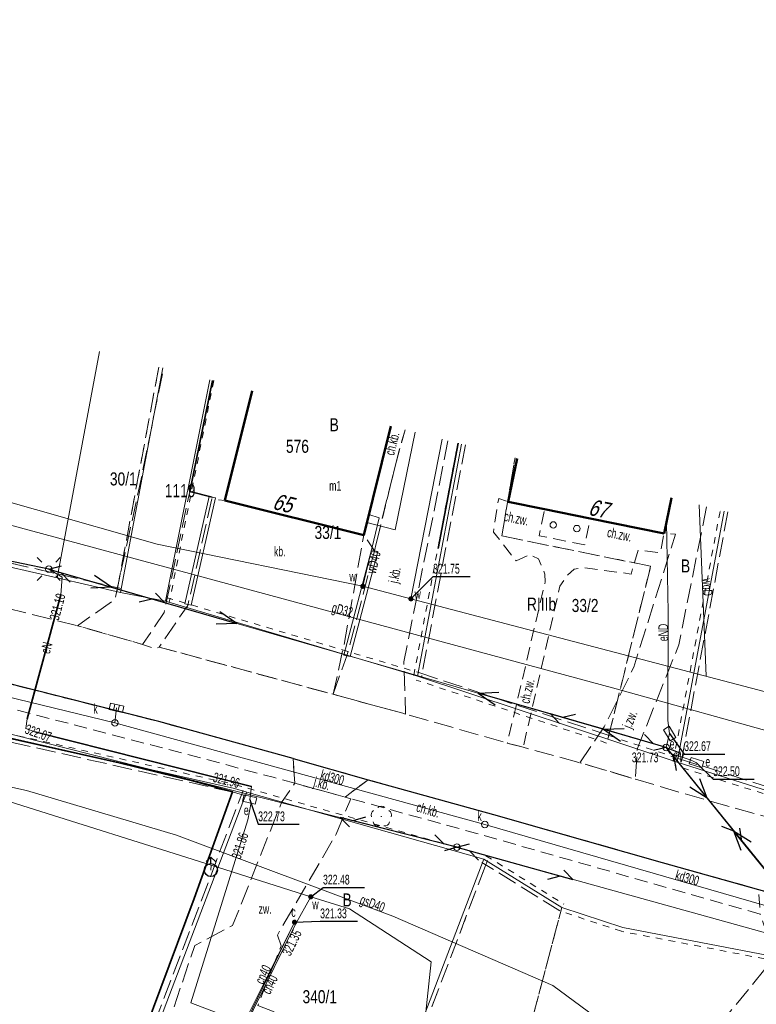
# Model space of a CAD drawing. Header units: metres. Extents: x 7428509 to 7430603, y 5527625 to 5529161.
# Tile 6 of 26: x 7428811 to 7428868, y 5529053 to 5529128. Entities that reach past the tile are written whole.
import ezdxf
from ezdxf.enums import TextEntityAlignment as Align

# ---------------------------------------------------------------- set-up
doc = ezdxf.new("R2010")
doc.units = ezdxf.units.M
for name, pattern in [('0.5_0.5', [1, 0.5, -0.5]), ('1.0_0.5', [1.5, 1, -0.5]), ('1.5_0.5', [2, 1.5, -0.5]), ('219-500', [0]), ('egkk-500', [2, 1.5, -0.5]), ('egug-500', [1, 0.5, -0.5]), ('suep_nn_500', [0]), ('sutp_500', [0])]:
    doc.linetypes.add(name, pattern=pattern)
doc.layers.get('0').update_dxf_attribs({"color": 2, "lineweight": 5})
doc.styles.get("Standard").update_dxf_attribs({"font": 'Working1250', "width": 0.75})
doc.linetypes.add('902-500', pattern='A,3.75,0,[1,ksztalty.shx,S=0.5,R=0,X=0,Y=0],3.75', length=7.5)
doc.linetypes.add('otdn_500', pattern='A,5,0,[21,ksztalty.shx,S=0.5,R=0,X=-1,Y=0]', length=5)

# ---------------------------------------------------------------- blocks, each defined once
blk = doc.blocks.new('PW01')
at = {"linetype": 'Continuous', "lineweight": 13}
h = blk.add_hatch(color=0, dxfattribs=at)
edge = h.paths.add_edge_path()
edge.add_arc((0, 0), 0.045, 0, 360)
blk = doc.blocks.new('SM01')
at = {"color": 0, "linetype": 'Continuous', "lineweight": 13}
for p, q in [((-0.53, 0.531), (-0.883, 0.884)), ((0.531, 0.531), (0.884, 0.884)), ((-0.53, -0.53), (-0.883, -0.883)), ((0.531, -0.53), (0.884, -0.883))]:
    blk.add_line(p, q, dxfattribs=at)
blk.add_circle((0, 0), 0.25, dxfattribs=at)
blk = doc.blocks.new('US15')
at = {"color": 0, "linetype": 'Continuous', "lineweight": 13}
blk.add_circle((0, 0), 0.25, dxfattribs=at)
blk = doc.blocks.new('US05')
at = {"color": 0, "linetype": 'Continuous', "lineweight": 13}
for p, q in [((-0.525, -0.25), (-0.525, 0.25)), ((-0.525, 0.25), (-0.175, 0.25)), ((-0.175, -0.25), (-0.175, 0.25)), ((-0.175, 0.25), (0.175, 0.25)), ((0.175, -0.25), (0.175, 0.25)), ((0.175, 0.25), (0.525, 0.25)), ((0.525, -0.25), (0.525, 0.25)), ((-0.525, -0.25), (-0.175, -0.25)), ((-0.175, -0.25), (0.175, -0.25)), ((0.175, -0.25), (0.525, -0.25))]:
    blk.add_line(p, q, dxfattribs=at)
blk = doc.blocks.new('SUWH')
at = {"color": 0, "linetype": 'Continuous'}
for p in [(-0.354, 0.646), (0, 0.5), (0.354, 0.646)]:
    blk.add_line(p, (0, 1), dxfattribs=at)
blk.add_circle((0, 0), 0.5, dxfattribs=at)
blk = doc.blocks.new('US18')
at = {"color": 0, "linetype": 'Continuous', "lineweight": 13}
for p, q in [((-0.5, -0.25), (-0.5, 0.25)), ((-0.5, 0.25), (0.5, 0.25)), ((0.5, -0.25), (0.5, 0.25)), ((-0.5, -0.25), (0.5, -0.25))]:
    blk.add_line(p, q, dxfattribs=at)
blk = doc.blocks.new('US25')
at = {"linetype": 'Continuous', "lineweight": 0}
h = blk.add_hatch(color=0, dxfattribs=at)
edge = h.paths.add_edge_path()
edge.add_arc((0, 0), 0.2, 0, 360)
blk = doc.blocks.new('OP021')
at = {"linetype": 'Continuous', "lineweight": 13}
h = blk.add_hatch(color=0, dxfattribs=at)
edge = h.paths.add_edge_path()
edge.add_arc((0, 0), 0.05, 0, 360)
at = {"color": 0, "linetype": 'Continuous', "lineweight": 13}
for centre, start, end in [((0, 0.4), 49.272, 130.728), ((-0.38, 0.124), 121.308, 202.548), ((0.38, 0.124), 337.452, 58.692), ((-0.235, -0.324), 193.221, 274.871), ((0.235, -0.324), 265.129, 346.779)]:
    blk.add_arc(centre, 0.4, start, end, dxfattribs=at)
blk = doc.blocks.new('US22')
at = {"color": 0, "linetype": 'Continuous', "lineweight": 13}
blk.add_circle((0, 0), 0.25, dxfattribs=at)
blk = doc.blocks.new('IB04')
at = {"color": 0, "linetype": 'Continuous', "lineweight": 13}
blk.add_circle((0, 0), 0.25, dxfattribs=at)
blk = doc.blocks.new('SUEP1')
at = {"color": 0, "linetype": 'Continuous'}
for p, q in [((0, 0), (5, 0)), ((5, 0), (3.5, 0.5)), ((5, 0), (3.5, -0.5)), ((5, 0), (15, 0)), ((15, 0), (13.5, 0.5)), ((15, 0), (13.5, -0.5))]:
    blk.add_line(p, q, dxfattribs=at)
blk = doc.blocks.new('SUTP')
at = {"color": 0, "linetype": 'Continuous'}
for p, q in [((0, 0), (0.866, 0.5)), ((0, 0), (9.232, 0)), ((1.866, -0.5), (1, 0)), ((7.366, -0.5), (8.232, 0)), ((9.232, 0), (8.366, 0.5))]:
    blk.add_line(p, q, dxfattribs=at)

msp = doc.modelspace()

# ---------------------------------------------------------------- linework, layer by layer
at = {"layer": '217-Granica konturu po granicy działki', "color": 3, "linetype": '1.5_0.5', "lineweight": 18}
for p, q in [((7428818.5051, 5529084.1852), (7428821.7311, 5529101.4052)), ((7428821.7311, 5529101.4052), (7428821.7311, 5529101.4052)), ((7428821.7311, 5529101.4052), (7428821.7311, 5529101.4052)), ((7428845.2406, 5529095.4382), (7428841.8646, 5529077.6442)), ((7428845.2406, 5529095.4382), (7428845.2406, 5529095.4382)), ((7428845.2406, 5529095.4382), (7428845.2406, 5529095.4382)), ((7428790.7669, 5529090.8625), (7428813.9969, 5529085.5425)), ((7428865.3639, 5529090.2978), (7428861.7649, 5529071.0648)), ((7428865.3639, 5529090.2978), (7428865.3639, 5529090.2978)), ((7428865.3639, 5529090.2978), (7428865.3639, 5529090.2978)), ((7428813.9969, 5529085.5425), (7428813.9969, 5529085.5425)), ((7428813.9969, 5529085.5425), (7428813.9969, 5529085.5425)), ((7428813.9972, 5529085.5425), (7428813.9972, 5529085.5425)), ((7428813.9972, 5529085.5425), (7428813.9972, 5529085.5425)), ((7428813.9972, 5529085.5425), (7428818.8672, 5529084.4225)), ((7428818.5051, 5529084.1852), (7428818.5051, 5529084.1852)), ((7428818.5051, 5529084.1852), (7428818.5051, 5529084.1852)), ((7428818.8672, 5529084.4225), (7428818.8672, 5529084.4225)), ((7428818.8672, 5529084.4225), (7428818.8672, 5529084.4225)), ((7428841.6642, 5529077.9847), (7428841.6642, 5529077.9847)), ((7428841.6642, 5529077.9847), (7428841.6642, 5529077.9847)), ((7428841.6642, 5529077.9847), (7428856.2542, 5529073.1547)), ((7428827.464, 5529068.8072), (7428790.304, 5529077.1772)), ((7428841.8646, 5529077.6442), (7428841.8646, 5529077.6442)), ((7428841.8646, 5529077.6442), (7428841.8646, 5529077.6442)), ((7428856.2542, 5529073.1547), (7428856.2542, 5529073.1547)), ((7428856.2542, 5529073.1547), (7428856.2542, 5529073.1547)), ((7428861.5606, 5529071.4059), (7428861.5606, 5529071.4059)), ((7428861.5606, 5529071.4059), (7428861.5606, 5529071.4059)), ((7428861.5606, 5529071.4059), (7428881.6006, 5529065.0459)), ((7428861.7649, 5529071.0648), (7428861.7649, 5529071.0648)), ((7428861.7649, 5529071.0648), (7428861.7649, 5529071.0648)), ((7428828.3981, 5529068.5414), (7428827.4481, 5529068.8114)), ((7428827.4481, 5529068.8114), (7428827.4481, 5529068.8114)), ((7428827.4481, 5529068.8114), (7428827.4481, 5529068.8114)), ((7428827.464, 5529068.8072), (7428827.464, 5529068.8072)), ((7428827.464, 5529068.8072), (7428827.464, 5529068.8072)), ((7428827.9001, 5529068.1577), (7428828.2001, 5529068.9377)), ((7428828.2001, 5529068.9377), (7428828.2001, 5529068.9377)), ((7428828.2001, 5529068.9377), (7428828.2001, 5529068.9377)), ((7428818.5578, 5529043.6538), (7428827.8998, 5529068.1568)), ((7428827.8998, 5529068.1568), (7428827.8998, 5529068.1568)), ((7428827.8998, 5529068.1568), (7428827.8998, 5529068.1568)), ((7428827.9001, 5529068.1577), (7428827.9001, 5529068.1577)), ((7428827.9001, 5529068.1577), (7428827.9001, 5529068.1577)), ((7428828.3981, 5529068.5414), (7428828.3981, 5529068.5414)), ((7428828.3981, 5529068.5414), (7428828.3981, 5529068.5414)), ((7428852.4819, 5529059.725), (7428846.5019, 5529063.435)), ((7428846.5019, 5529063.435), (7428846.5019, 5529063.435)), ((7428846.5019, 5529063.435), (7428846.5019, 5529063.435)), ((7428846.9393, 5529063.5808), (7428846.7593, 5529063.1208)), ((7428846.9393, 5529063.5808), (7428846.9393, 5529063.5808)), ((7428846.9393, 5529063.5808), (7428846.9393, 5529063.5808)), ((7428846.7602, 5529063.1232), (7428837.3242, 5529038.3782)), ((7428846.7593, 5529063.1208), (7428846.7593, 5529063.1208)), ((7428846.7593, 5529063.1208), (7428846.7593, 5529063.1208)), ((7428846.7602, 5529063.1232), (7428846.7602, 5529063.1232)), ((7428846.7602, 5529063.1232), (7428846.7602, 5529063.1232)), ((7428852.4819, 5529059.725), (7428852.4819, 5529059.725)), ((7428852.4819, 5529059.725), (7428852.4819, 5529059.725))]:
    msp.add_line(p, q, dxfattribs=at)
at = {"layer": '217-kontur klasyfikacyjny', "color": 92, "linetype": 'egkk-500', "lineweight": 18, "flags": 128}
for points in [[(7428848.03, 5529088.46), (7428849.046, 5529094.447)], [(7428859.44, 5529086.14), (7428848.03, 5529088.46)], [(7428856.16, 5529072.87), (7428859.44, 5529086.14)], [(7428846.235, 5529035.93), (7428852.64, 5529059.98)]]:
    msp.add_lwpolyline(points, dxfattribs=at)
at = {"layer": '218-Granica użytku po granicy działki', "color": 3, "linetype": '0.5_0.5', "lineweight": 18}
for p, q in [((7428818.5051, 5529084.1852), (7428821.7311, 5529101.4052)), ((7428821.7311, 5529101.4052), (7428821.7311, 5529101.4052)), ((7428821.7311, 5529101.4052), (7428821.7311, 5529101.4052)), ((7428825.944, 5529100.3659), (7428822.534, 5529083.3909)), ((7428825.944, 5529100.3659), (7428825.944, 5529100.3659)), ((7428825.944, 5529100.3659), (7428825.944, 5529100.3659)), ((7428841.2754, 5529077.7558), (7428844.6514, 5529095.5498)), ((7428844.6514, 5529095.5498), (7428844.6514, 5529095.5498)), ((7428844.6514, 5529095.5498), (7428844.6514, 5529095.5498)), ((7428790.7669, 5529090.8625), (7428813.9969, 5529085.5425)), ((7428861.1751, 5529071.1752), (7428864.7741, 5529090.4082)), ((7428864.7741, 5529090.4082), (7428864.7741, 5529090.4082)), ((7428864.7741, 5529090.4082), (7428864.7741, 5529090.4082)), ((7428813.9969, 5529085.5425), (7428813.9969, 5529085.5425)), ((7428813.9969, 5529085.5425), (7428813.9969, 5529085.5425)), ((7428813.9972, 5529085.5425), (7428813.9972, 5529085.5425)), ((7428813.9972, 5529085.5425), (7428813.9972, 5529085.5425)), ((7428813.9972, 5529085.5425), (7428818.8672, 5529084.4225)), ((7428818.5051, 5529084.1852), (7428818.5051, 5529084.1852)), ((7428818.5051, 5529084.1852), (7428818.5051, 5529084.1852)), ((7428818.8672, 5529084.4225), (7428818.8672, 5529084.4225)), ((7428818.8672, 5529084.4225), (7428818.8672, 5529084.4225)), ((7428822.3255, 5529083.7374), (7428822.3255, 5529083.7374)), ((7428822.3255, 5529083.7374), (7428822.3255, 5529083.7374)), ((7428822.3255, 5529083.7374), (7428841.6555, 5529077.9874)), ((7428822.534, 5529083.3909), (7428822.534, 5529083.3909)), ((7428822.534, 5529083.3909), (7428822.534, 5529083.3909)), ((7428790.436, 5529077.7628), (7428827.596, 5529069.3928)), ((7428841.2754, 5529077.7558), (7428841.2754, 5529077.7558)), ((7428841.2754, 5529077.7558), (7428841.2754, 5529077.7558)), ((7428841.6555, 5529077.9874), (7428841.6555, 5529077.9874)), ((7428841.6555, 5529077.9874), (7428841.6555, 5529077.9874)), ((7428856.0658, 5529072.5853), (7428841.4758, 5529077.4153)), ((7428841.4758, 5529077.4153), (7428841.4758, 5529077.4153)), ((7428841.4758, 5529077.4153), (7428841.4758, 5529077.4153)), ((7428856.2539, 5529073.155), (7428856.2539, 5529073.155)), ((7428856.2539, 5529073.155), (7428856.2539, 5529073.155)), ((7428856.2539, 5529073.155), (7428861.5639, 5529071.405)), ((7428856.0658, 5529072.5853), (7428856.0658, 5529072.5853)), ((7428856.0658, 5529072.5853), (7428856.0658, 5529072.5853)), ((7428861.1751, 5529071.1752), (7428861.1751, 5529071.1752)), ((7428861.1751, 5529071.1752), (7428861.1751, 5529071.1752)), ((7428861.5639, 5529071.405), (7428861.5639, 5529071.405)), ((7428861.5639, 5529071.405), (7428861.5639, 5529071.405)), ((7428881.4194, 5529064.4741), (7428861.3794, 5529070.8341)), ((7428861.3794, 5529070.8341), (7428861.3794, 5529070.8341)), ((7428861.3794, 5529070.8341), (7428861.3794, 5529070.8341)), ((7428827.596, 5529069.3928), (7428827.596, 5529069.3928)), ((7428827.596, 5529069.3928), (7428827.596, 5529069.3928)), ((7428827.6119, 5529069.3886), (7428827.6119, 5529069.3886)), ((7428827.6119, 5529069.3886), (7428827.6119, 5529069.3886)), ((7428827.6119, 5529069.3886), (7428828.5619, 5529069.1186)), ((7428827.9001, 5529068.1577), (7428828.2001, 5529068.9377)), ((7428828.2001, 5529068.9377), (7428828.2001, 5529068.9377)), ((7428828.2001, 5529068.9377), (7428828.2001, 5529068.9377)), ((7428828.5616, 5529069.1186), (7428828.5616, 5529069.1186)), ((7428828.5616, 5529069.1186), (7428828.5616, 5529069.1186)), ((7428828.5616, 5529069.1186), (7428846.7416, 5529063.9786)), ((7428828.5619, 5529069.1186), (7428828.5619, 5529069.1186)), ((7428828.5619, 5529069.1186), (7428828.5619, 5529069.1186)), ((7428818.5578, 5529043.6538), (7428827.8998, 5529068.1568)), ((7428827.8998, 5529068.1568), (7428827.8998, 5529068.1568)), ((7428827.8998, 5529068.1568), (7428827.8998, 5529068.1568)), ((7428827.9001, 5529068.1577), (7428827.9001, 5529068.1577)), ((7428827.9001, 5529068.1577), (7428827.9001, 5529068.1577)), ((7428846.7416, 5529063.9786), (7428846.7416, 5529063.9786)), ((7428846.7416, 5529063.9786), (7428846.7416, 5529063.9786)), ((7428846.9393, 5529063.5808), (7428846.7593, 5529063.1208)), ((7428846.8181, 5529063.945), (7428846.8181, 5529063.945)), ((7428846.8181, 5529063.945), (7428846.8181, 5529063.945)), ((7428846.8181, 5529063.945), (7428852.7981, 5529060.235)), ((7428846.9393, 5529063.5808), (7428846.9393, 5529063.5808)), ((7428846.9393, 5529063.5808), (7428846.9393, 5529063.5808)), ((7428846.7602, 5529063.1232), (7428837.3242, 5529038.3782)), ((7428846.7593, 5529063.1208), (7428846.7593, 5529063.1208)), ((7428846.7593, 5529063.1208), (7428846.7593, 5529063.1208)), ((7428846.7602, 5529063.1232), (7428846.7602, 5529063.1232)), ((7428846.7602, 5529063.1232), (7428846.7602, 5529063.1232)), ((7428857.2058, 5529058.1553), (7428852.5458, 5529059.6953)), ((7428852.5458, 5529059.6953), (7428852.5458, 5529059.6953)), ((7428852.5458, 5529059.6953), (7428852.5458, 5529059.6953)), ((7428852.7981, 5529060.235), (7428852.7981, 5529060.235)), ((7428852.7981, 5529060.235), (7428852.7981, 5529060.235)), ((7428857.2058, 5529058.1553), (7428857.2058, 5529058.1553)), ((7428857.2058, 5529058.1553), (7428857.2058, 5529058.1553)), ((7428875.0636, 5529054.7254), (7428857.2436, 5529058.1454)), ((7428857.2436, 5529058.1454), (7428857.2436, 5529058.1454)), ((7428857.2436, 5529058.1454), (7428857.2436, 5529058.1454))]:
    msp.add_line(p, q, dxfattribs=at)
at = {"layer": '218-kontur użytku gruntowego', "color": 3, "linetype": 'egug-500', "lineweight": 18, "flags": 128}
for points in [[(7428849.046, 5529094.447), (7428848.03, 5529088.46)], [(7428848.03, 5529088.46), (7428859.44, 5529086.14)], [(7428859.44, 5529086.14), (7428856.16, 5529072.87)], [(7428852.64, 5529059.98), (7428846.235, 5529035.93)]]:
    msp.add_lwpolyline(points, dxfattribs=at)
at = {"layer": '219-działka ewidencyjna', "color": 7, "linetype": '219-500', "lineweight": 18, "flags": 128}
for points in [[(7428813.93, 5529085.25), (7428817.172, 5529102.591)], [(7428818.8, 5529084.13), (7428822.026, 5529101.35)], [(7428822.24, 5529083.45), (7428825.653, 5529100.424)], [(7428841.57, 5529077.7), (7428844.946, 5529095.494)], [(7428813.93, 5529085.25), (7428790.7, 5529090.57)], [(7428861.47, 5529071.12), (7428865.069, 5529090.353)], [(7428818.8, 5529084.13), (7428813.93, 5529085.25)], [(7428818.8, 5529084.13), (7428822.24, 5529083.45)], [(7428841.57, 5529077.7), (7428822.24, 5529083.45)], [(7428841.57, 5529077.7), (7428861.47, 5529071.12)], [(7428790.37, 5529077.47), (7428827.53, 5529069.1)], [(7428861.47, 5529071.12), (7428881.51, 5529064.76)], [(7428827.53, 5529069.1), (7428828.48, 5529068.83)], [(7428828.18, 5529068.05), (7428828.48, 5529068.83)], [(7428828.48, 5529068.83), (7428846.66, 5529063.69)], [(7428828.18, 5529068.05), (7428818.84, 5529043.547)], [(7428846.48, 5529063.23), (7428846.66, 5529063.69)], [(7428852.64, 5529059.98), (7428846.66, 5529063.69)], [(7428837.046, 5529038.485), (7428846.48, 5529063.23)], [(7428857.3, 5529058.44), (7428852.64, 5529059.98)], [(7428875.12, 5529055.02), (7428857.3, 5529058.44)]]:
    msp.add_lwpolyline(points, dxfattribs=at)
at = {"layer": '312-budynek ewidencyjny', "color": 7, "linetype": 'CONTINUOUS', "lineweight": 50, "flags": 128}
for points in [[(7428826.8, 5529091.18), (7428828.899, 5529099.594)], [(7428839.533, 5529096.877), (7428837.45, 5529088.52)], [(7428848.53, 5529091.07), (7428849.21, 5529094.405)], [(7428861.03, 5529091.385), (7428860.47, 5529088.64)], [(7428837.45, 5529088.52), (7428826.8, 5529091.18)], [(7428851.3, 5529090.51), (7428848.53, 5529091.07)], [(7428854.81, 5529089.79), (7428851.3, 5529090.51)], [(7428860.47, 5529088.64), (7428854.81, 5529089.79)]]:
    msp.add_lwpolyline(points, dxfattribs=at)
at = {"layer": 'chodnik', "color": 7, "linetype": '1.0_0.5', "lineweight": 18, "flags": 128}
for points in [[(7428832.17, 5529069.5), (7428830.59, 5529069.94), (7428821.11, 5529072.45), (7428819.13, 5529072.96), (7428809.27, 5529075.53), (7428796.88, 5529078.69), (7428790.85, 5529080.1), (7428789.76, 5529080.48), (7428777.11, 5529083.39), (7428770.73, 5529084.95), (7428765.67, 5529086.13), (7428759.61, 5529087.42), (7428750.68, 5529089.65), (7428746.52, 5529090.49), (7428743.67, 5529091.13), (7428732.59, 5529093.74), (7428718.67, 5529096.97), (7428714.48, 5529097.98), (7428708.85, 5529099.28), (7428706.37, 5529099.86), (7428705.54, 5529100.03), (7428693.8, 5529102.64), (7428691.7, 5529103.28), (7428691.41, 5529103.36), (7428693.42, 5529104.68), (7428713.95, 5529099.92), (7428720.32, 5529098.44), (7428746.8, 5529092.23), (7428759, 5529089.42), (7428771.06, 5529086.54), (7428777.6, 5529085.09), (7428791.19, 5529081.86), (7428797.22, 5529080.42), (7428821.73, 5529074.23), (7428832.02, 5529071.41)], [(7428848.53, 5529091.07), (7428851.3, 5529090.51), (7428850.89, 5529088.48), (7428854.4, 5529087.77), (7428854.81, 5529089.79), (7428860.47, 5529088.64), (7428860.18, 5529087.18), (7428858.48, 5529087.36), (7428857.94, 5529085.54), (7428854.28, 5529086.04), (7428853.59, 5529085.91), (7428853.04, 5529085.44), (7428852.48, 5529084.6), (7428849.67, 5529072.26), (7428848.45, 5529072.58), (7428851.36, 5529084.94), (7428851.34, 5529085.53), (7428850.85, 5529086.7), (7428850.19, 5529087.03), (7428849.13, 5529086.54), (7428847.39, 5529088.76), (7428847.79, 5529091.34)], [(7428837.78, 5529069.77), (7428847.4, 5529067.1), (7428851.8, 5529065.86), (7428860.33, 5529063.43), (7428867.72, 5529061.37), (7428867.85, 5529059.47), (7428846.12, 5529065.65), (7428836.45, 5529068.32), (7428836.01, 5529068.44)]]:
    msp.add_lwpolyline(points, close=True, dxfattribs=at)
for points in [[(7428838.27, 5529087.33), (7428837.45, 5529088.52), (7428839.533, 5529096.877)], [(7428840.627, 5529096.598), (7428840.22, 5529095.24), (7428839.2, 5529091.17), (7428838.27, 5529087.33)]]:
    msp.add_lwpolyline(points, dxfattribs=at)
at = {"layer": 'jezdnia', "color": 7, "linetype": '1.5_0.5', "lineweight": 18, "flags": 128}
for points in [[(7429015.63, 5529029.45), (7429001, 5529026.47), (7428985.13, 5529029.83), (7428979.26, 5529031.13), (7428975.85, 5529032.01), (7428968.13, 5529033.91), (7428954.64, 5529037.37), (7428950.03, 5529038.62), (7428944.36, 5529040.12), (7428942.32, 5529040.67), (7428936.66, 5529042.21), (7428921.9, 5529046.09), (7428921.02, 5529046.33), (7428916.2, 5529047.65), (7428914.63, 5529048.13), (7428898.27, 5529052.69), (7428875.47, 5529059.17), (7428867.72, 5529061.37), (7428860.33, 5529063.43), (7428851.8, 5529065.86), (7428847.4, 5529067.1), (7428837.78, 5529069.77), (7428832.02, 5529071.41), (7428821.73, 5529074.23), (7428797.22, 5529080.42), (7428791.19, 5529081.86), (7428777.6, 5529085.09), (7428771.06, 5529086.54), (7428759, 5529089.42), (7428746.8, 5529092.23), (7428720.32, 5529098.44), (7428713.95, 5529099.92), (7428693.42, 5529104.68), (7428675.82, 5529108.68), (7428669.97, 5529110), (7428668.39, 5529110.33), (7428661.26, 5529111.82), (7428648.49, 5529114.43), (7428641.28, 5529115.77), (7428638.83, 5529116.19), (7428631.82, 5529117.34), (7428631.02, 5529117.52), (7428622.56, 5529118.69), (7428610.18, 5529120.34), (7428602.82, 5529121.31), (7428595.06, 5529122.29), (7428593.52, 5529122.49), (7428594.44, 5529128.03), (7428600.44, 5529127.28), (7428602.74, 5529126.94), (7428604.35, 5529126.69), (7428609.72, 5529125.92), (7428623.38, 5529124.18), (7428632.81, 5529122.78), (7428642.31, 5529121.18), (7428649.09, 5529119.81), (7428662.01, 5529117.4), (7428671.4, 5529115.31), (7428673.03, 5529114.97), (7428675.99, 5529114.33), (7428681.79, 5529113), (7428687.81, 5529111.65), (7428692.28, 5529110.63), (7428708.59, 5529106.6), (7428710.92, 5529106.22), (7428733.77, 5529100.81), (7428747.51, 5529097.6), (7428759.76, 5529094.89), (7428772.57, 5529091.85), (7428779.38, 5529090.33), (7428784.59, 5529089.2), (7428790.41, 5529087.8), (7428797.7, 5529086), (7428815.49, 5529081.58), (7428820.49, 5529080.14), (7428821.43, 5529079.81), (7428821.75, 5529079.94), (7428835.09, 5529076.32), (7428840.65, 5529074.81), (7428848.45, 5529072.58), (7428849.67, 5529072.26), (7428854.01, 5529071.08), (7428858.27, 5529069.82), (7428861.94, 5529068.73), (7428869.5, 5529066.58), (7428881.5, 5529063.23), (7428893.64, 5529059.8), (7428899.4, 5529058.13), (7428905.64, 5529056.41), (7428913.55, 5529054.17), (7428922.32, 5529051.87), (7428925.06, 5529051.09), (7428926.35, 5529050.74), (7428936.07, 5529048.03), (7428941.47, 5529046.47), (7428945.91, 5529045.28), (7428956.38, 5529042.62), (7428964.97, 5529040.42), (7428969.89, 5529039.16), (7428977.32, 5529037.55), (7428984.24, 5529035.82), (7429002.22, 5529031.88), (7429011.21, 5529030.26)], [(7428832.02, 5529071.41), (7428837.78, 5529069.77), (7428836.01, 5529068.44), (7428832.17, 5529069.5)]]:
    msp.add_lwpolyline(points, close=True, dxfattribs=at)
for points in [[(7428825.835, 5529100.377), (7428824.1, 5529091.86), (7428822.14, 5529082.59), (7428820.49, 5529080.14), (7428815.49, 5529081.58), (7428818.36, 5529083.59), (7428820.37, 5529092.81), (7428822.092, 5529101.334)], [(7428835.09, 5529076.32), (7428836.15, 5529079.27), (7428838.27, 5529087.33), (7428839.2, 5529091.17), (7428840.22, 5529095.24), (7428840.627, 5529096.598)], [(7428843.898, 5529095.762), (7428842.87, 5529090.53), (7428840.52, 5529078.8), (7428840.65, 5529074.81), (7428835.09, 5529076.32)], [(7428854.01, 5529071.08), (7428855.88, 5529073.83), (7428858.15, 5529078.41), (7428861.35, 5529088.6), (7428860.47, 5529088.64), (7428861.03, 5529091.385)], [(7428863.738, 5529090.693), (7428861.6, 5529080.11), (7428858.41, 5529072.11), (7428858.27, 5529069.82), (7428854.01, 5529071.08)], [(7428869.353, 5529029.502), (7428870.7, 5529035.9), (7428869.46, 5529039.24), (7428868.52, 5529041.67), (7428868, 5529044.62), (7428864.42, 5529045.35), (7428863.17, 5529040.61), (7428858.99, 5529041.45), (7428855.16, 5529042.3), (7428856.65, 5529048.15), (7428862.24, 5529047.95), (7428868.57, 5529055.69), (7428868.79, 5529056.69), (7428867.85, 5529059.47)]]:
    msp.add_lwpolyline(points, dxfattribs=at)
at = {"layer": 'krawężnik', "color": 7, "linetype": 'CONTINUOUS', "lineweight": 25, "flags": 128}
for points in [[(7428832.02, 5529071.41), (7428821.73, 5529074.23), (7428797.22, 5529080.42), (7428791.19, 5529081.86)], [(7428832.02, 5529071.41), (7428837.78, 5529069.77), (7428847.4, 5529067.1), (7428851.8, 5529065.86), (7428860.33, 5529063.43), (7428867.72, 5529061.37), (7428875.47, 5529059.17), (7428898.27, 5529052.69), (7428914.63, 5529048.13), (7428916.2, 5529047.65), (7428921.02, 5529046.33), (7428921.9, 5529046.09), (7428936.66, 5529042.21), (7428942.32, 5529040.67), (7428944.36, 5529040.12), (7428950.03, 5529038.62), (7428954.64, 5529037.37), (7428968.13, 5529033.91), (7428975.85, 5529032.01), (7428979.26, 5529031.13), (7428985.13, 5529029.83), (7429001, 5529026.47)]]:
    msp.add_lwpolyline(points, dxfattribs=at)
at = {"layer": 'obszar utwardzony', "color": 7, "linetype": '1.5_0.5', "lineweight": 18, "flags": 128}
msp.add_lwpolyline([(7428826.8, 5529091.18), (7428837.45, 5529088.52), (7428835.93, 5529080.11), (7428835.09, 5529076.32), (7428821.75, 5529079.94), (7428823.96, 5529083.14), (7428825.8, 5529091.3)], close=True, dxfattribs=at)
for points in [[(7428824.065, 5529042.094), (7428825.09, 5529044.83), (7428822.89, 5529045.75), (7428820.57, 5529046.6), (7428822.73, 5529051.87), (7428824.48, 5529057.06), (7428827.39, 5529058.61), (7428831.14, 5529068.02), (7428832.17, 5529069.5), (7428836.01, 5529068.44)], [(7428836.01, 5529068.44), (7428836.45, 5529068.32), (7428835.34, 5529065.61), (7428830.82, 5529057.87), (7428831.1, 5529057.03), (7428829.31, 5529052.46), (7428833.21, 5529050.97), (7428832.53, 5529049.2), (7428836.79, 5529047.56), (7428833.691, 5529039.417)]]:
    msp.add_lwpolyline(points, dxfattribs=at)
at = {"layer": 'obudowa ochronna przewodu', "color": 7, "linetype": 'CONTINUOUS', "lineweight": 35, "flags": 128}
for points in [[(7428814.21, 5529083.94), (7428811.63, 5529074.44)], [(7428812.22, 5529073.45), (7428828.83, 5529069.26)]]:
    msp.add_lwpolyline(points, dxfattribs=at)
at = {"layer": 'ogrodzenie trwałe', "color": 7, "linetype": '902-500', "lineweight": 35, "flags": 128}
for points in [[(7428825.83, 5529091.43), (7428824.1, 5529091.86), (7428825.835, 5529100.377)], [(7428844.679, 5529095.563), (7428843.14, 5529087.5)], [(7428818.134, 5529043.743), (7428824.45, 5529060.67), (7428827.38, 5529068.85), (7428824.41, 5529069.66), (7428818.7, 5529071.06), (7428795.96, 5529076.14)]]:
    msp.add_lwpolyline(points, dxfattribs=at)
at = {"layer": 'przewód ciepłowniczy', "color": 212, "linetype": 'CONTINUOUS', "lineweight": 18, "flags": 128}
for points in [[(7428832.14, 5529058.85), (7428828, 5529050.57), (7428825.89, 5529045.26), (7428826.45, 5529045.04)], [(7428826.49, 5529045.13), (7428826.02, 5529045.31), (7428828.09, 5529050.53), (7428832.14, 5529058.85)]]:
    msp.add_lwpolyline(points, dxfattribs=at)
at = {"layer": 'przewód elektroenergetyczny niskiego napięcia', "color": 1, "linetype": 'suep_nn_500', "lineweight": 18, "flags": 128}
for points in [[(7428813.29, 5529085.92), (7428772.32, 5529094.47)], [(7428860.63, 5529072.25), (7428813.29, 5529085.92)], [(7428860.63, 5529072.25), (7428875.24, 5529054.19)]]:
    msp.add_lwpolyline(points, dxfattribs=at)
at = {"layer": 'przewód elektroenergetyczny podziemny', "color": 1, "linetype": 'CONTINUOUS', "lineweight": 18, "flags": 128}
for points in [[(7428841.377, 5529096.406), (7428839.86, 5529088.92), (7428837.69, 5529089.49)], [(7428860.63, 5529072.25), (7428860.9, 5529073.31), (7428860.77, 5529074.32), (7428860.79, 5529082.62), (7428860.65, 5529089.51)], [(7428828.7, 5529068.26), (7428828.83, 5529069.26), (7428812.22, 5529073.45), (7428811.53, 5529073.7), (7428811.63, 5529074.44), (7428814.21, 5529083.94), (7428814.32, 5529085.29), (7428813.29, 5529085.92)], [(7428862.96, 5529071.08), (7428862.55, 5529071.26), (7428860.91, 5529071.8), (7428860.63, 5529072.25)], [(7428828.7, 5529068.26), (7428828.81, 5529068.03), (7428828.56, 5529066.69), (7428824.18, 5529052.68), (7428832.69, 5529049.44), (7428832.51, 5529048.56)]]:
    msp.add_lwpolyline(points, dxfattribs=at)
at = {"layer": 'przewód gazowy', "color": 52, "linetype": 'CONTINUOUS', "lineweight": 18, "flags": 128}
for points in [[(7428663.1, 5529123.38), (7428680.82, 5529117.72), (7428687.95, 5529116.1), (7428709.45, 5529112.5), (7428767.28, 5529099.27), (7428803.26, 5529091.2), (7428856.79, 5529076.75)], [(7428856.82, 5529050.41), (7428851.94, 5529054), (7428839.68, 5529059.32), (7428823.08, 5529065.52), (7428811.59, 5529068.96), (7428800.09, 5529071.47), (7428769.83, 5529077.88), (7428758.94, 5529081.35), (7428712.94, 5529089.13), (7428707.02, 5529089.65), (7428685.79, 5529095.61), (7428676.7, 5529097.87), (7428657.84, 5529101.45)], [(7429096.36, 5529030.056), (7429082.51, 5529030.39), (7429074.46, 5529031.48), (7429059.55, 5529032.74), (7429051.2, 5529033.55), (7429043.06, 5529034.59), (7429030.22, 5529036.22), (7429019.12, 5529037.06), (7429005.81, 5529039.2), (7428999.92, 5529040.33), (7428980.68, 5529044.38), (7428967.54, 5529046.87), (7428946.69, 5529052.73), (7428926, 5529058.04), (7428902.38, 5529063.88), (7428882.97, 5529069.65), (7428870.01, 5529073.05), (7428856.79, 5529076.75)]]:
    msp.add_lwpolyline(points, dxfattribs=at)
at = {"layer": 'przewód kanalizacyjny', "color": 34, "linetype": 'CONTINUOUS', "lineweight": 18, "flags": 128}
for points in [[(7428617.93, 5529118.39), (7428657.29, 5529111.62), (7428696.62, 5529102.95), (7428732.4, 5529094.35), (7428775.64, 5529084.5), (7428818.37, 5529074.13), (7428846.73, 5529066.34), (7428891.82, 5529053.31), (7428933.55, 5529041.82), (7428977.84, 5529030.47), (7428999.53, 5529025.82), (7429019.83, 5529022.03)], [(7428818.37, 5529074.13), (7428818.48, 5529075.28)]]:
    msp.add_lwpolyline(points, dxfattribs=at)
at = {"layer": 'przewód telekomunikacyjny napowietrzny', "color": 30, "linetype": 'sutp_500', "lineweight": 18, "flags": 128}
for points in [[(7428860.63, 5529072.25), (7428813.29, 5529085.92)], [(7428813.29, 5529085.92), (7428860.63, 5529072.25)], [(7428844.59, 5529064.6), (7428801.6, 5529075.49)], [(7428875.24, 5529054.19), (7428860.63, 5529072.25)], [(7428885.94, 5529053.13), (7428844.59, 5529064.6)]]:
    msp.add_lwpolyline(points, dxfattribs=at)
at = {"layer": 'przewód wodociągowy', "color": 5, "linetype": 'CONTINUOUS', "lineweight": 18, "flags": 128}
for points in [[(7428880.14, 5529073.39), (7428841.06, 5529083.64), (7428837.37, 5529084.6), (7428821.6, 5529087.83), (7428802.91, 5529093.15), (7428776.96, 5529098.43), (7428725.81, 5529107.25), (7428710.75, 5529112.22), (7428694.61, 5529117.54), (7428688.27, 5529112.98), (7428687.85, 5529112.79)], [(7428837.535, 5529038.349), (7428842.13, 5529051.25), (7428842.61, 5529055.82), (7428836.34, 5529059.88), (7428833.38, 5529060.8), (7428825.75, 5529063.22), (7428810.34, 5529068.07), (7428778.01, 5529075.72), (7428767.16, 5529078.06), (7428762.56, 5529074.73), (7428755.27, 5529075.72), (7428695.13, 5529092.31), (7428684.9, 5529095.94), (7428683.96, 5529096.04), (7428675.98, 5529097.91), (7428648.97, 5529101.94), (7428642.742, 5529088.828)], [(7428843.459, 5529095.874), (7428841.06, 5529083.64)], [(7428863.159, 5529090.841), (7428863.7, 5529077.72)], [(7428837.37, 5529084.6), (7428838.62, 5529089.86), (7428837.84, 5529090.1)], [(7428825.75, 5529063.22), (7428825.72, 5529062.85)], [(7428833.38, 5529060.8), (7428832.18, 5529058.66), (7428828.18, 5529050.49), (7428826.15, 5529045.37), (7428826.52, 5529045.23)]]:
    msp.add_lwpolyline(points, dxfattribs=at)
at = {"layer": 'rzędna-Atr2', "color": 7, "flags": 128}
for points in [[(7428841.06, 5529083.64), (7428842.76, 5529085.34), (7428845.614, 5529085.34)], [(7428860.9, 5529073.31), (7428862.01, 5529071.74), (7428865.13, 5529071.74)], [(7428862.96, 5529071.08), (7428864.23, 5529069.82), (7428867.371, 5529069.82)], [(7428828.7, 5529068.26), (7428829.35, 5529066.36), (7428832.496, 5529066.36)], [(7428833.38, 5529060.8), (7428834.32, 5529061.51), (7428837.498, 5529061.51)], [(7428832.14, 5529058.85), (7428834.1, 5529058.92), (7428836.954, 5529058.92)]]:
    msp.add_lwpolyline(points, dxfattribs=at)
at = {"layer": 'ściana oporowa (linia)', "color": 0, "lineweight": 18}
for p, q in [((7428823.72625, 5529083.255), (7428825.58625, 5529091.485)), ((7428825.58625, 5529091.485), (7428825.83, 5529091.43)), ((7428838.51175, 5529087.2665), (7428836.39175, 5529079.2065)), ((7428838.51175, 5529087.2665), (7428838.27, 5529087.33)), ((7428823.72625, 5529083.255), (7428823.97, 5529083.2)), ((7428836.39175, 5529079.2065), (7428836.15, 5529079.27))]:
    msp.add_line(p, q, dxfattribs=at)
at = {"layer": 'ściana oporowa (linia)', "color": 0, "linetype": 'otdn_500', "lineweight": 18}
for p, q in [((7428824.21375, 5529083.145), (7428826.07375, 5529091.375)), ((7428826.07375, 5529091.375), (7428825.83, 5529091.43)), ((7428838.02825, 5529087.3935), (7428835.90825, 5529079.3335)), ((7428838.02825, 5529087.3935), (7428838.27, 5529087.33)), ((7428824.21375, 5529083.145), (7428823.97, 5529083.2)), ((7428835.90825, 5529079.3335), (7428836.15, 5529079.27))]:
    msp.add_line(p, q, dxfattribs=at)

# ---------------------------------------------------------------- block references
at = {"layer": 'ciepłownicze urządzenie techniczne', "color": 212, "linetype": 'CONTINUOUS', "lineweight": 18}
msp.add_blockref('US25', (7428832.14, 5529058.85), dxfattribs=at)
at = {"layer": 'drzewo liściaste', "color": 94, "linetype": 'CONTINUOUS', "lineweight": 18}
msp.add_blockref('OP021', (7428838.79, 5529066.95), dxfattribs=at)
at = {"layer": 'hydrant', "color": 5, "linetype": 'CONTINUOUS', "lineweight": 18}
msp.add_blockref('SUWH', (7428825.72, 5529062.85), dxfattribs=at)
at = {"layer": 'kratka ściekowa', "color": 34, "linetype": 'CONTINUOUS', "lineweight": 18, "rotation": 347.491}
msp.add_blockref('US05', (7428818.48, 5529075.28), dxfattribs=at)
at = {"layer": 'latarnia', "color": 7, "linetype": 'CONTINUOUS', "lineweight": 18}
msp.add_blockref('SM01', (7428813.29, 5529085.92), dxfattribs=at)
at = {"layer": 'podpora (punkt)', "color": 7, "linetype": 'CONTINUOUS', "lineweight": 18}
for p in [(7428851.98, 5529089.3), (7428853.79, 5529089.02)]:
    msp.add_blockref('IB04', p, dxfattribs=at)
at = {"layer": 'przewód elektroenergetyczny niskiego napięcia', "color": 1, "linetype": 'CONTINUOUS', "lineweight": 18}
for p, rotation in [((7428813.29, 5529085.92), 168.212), ((7428813.29, 5529085.92), 343.893), ((7428860.63, 5529072.25), 163.893), ((7428860.63, 5529072.25), 308.972), ((7428875.24, 5529054.19), 128.972)]:
    msp.add_blockref('SUEP1', p, dxfattribs=dict(at, rotation=rotation))
at = {"layer": 'przewód telekomunikacyjny napowietrzny', "color": 30, "linetype": 'CONTINUOUS', "lineweight": 18}
for p, rotation in [((7428813.29, 5529085.92), 343.893), ((7428860.63, 5529072.25), 163.893), ((7428860.63, 5529072.25), 308.972), ((7428844.59, 5529064.6), 165.785), ((7428844.59, 5529064.6), 344.497)]:
    msp.add_blockref('SUTP', p, dxfattribs=dict(at, rotation=rotation))
at = {"layer": 'rzędna', "color": 1, "linetype": 'CONTINUOUS', "lineweight": 18}
for p in [(7428814.32, 5529085.29), (7428811.53, 5529073.7), (7428860.9, 5529073.31), (7428860.91, 5529071.8), (7428862.96, 5529071.08), (7428828.83, 5529069.26), (7428828.7, 5529068.26), (7428828.56, 5529066.69)]:
    msp.add_blockref('PW01', p, dxfattribs=at)
at = {"layer": 'rzędna', "color": 5, "linetype": 'CONTINUOUS', "lineweight": 18, "rotation": 78.904}
msp.add_blockref('PW01', (7428841.06, 5529083.64), dxfattribs=at)
at = {"layer": 'rzędna', "color": 5, "linetype": 'CONTINUOUS', "lineweight": 18}
for p in [(7428833.38, 5529060.8), (7428832.18, 5529058.66)]:
    msp.add_blockref('PW01', p, dxfattribs=at)
at = {"layer": 'rzędna', "color": 212, "linetype": 'CONTINUOUS', "lineweight": 18}
msp.add_blockref('PW01', (7428832.14, 5529058.85), dxfattribs=at)
at = {"layer": 'studnia kanalizacyjna', "color": 34, "linetype": 'CONTINUOUS', "lineweight": 18, "rotation": 346.449}
msp.add_blockref('US15', (7428818.37, 5529074.13), dxfattribs=at)
at = {"layer": 'szafa elektroenergetyczna lub kontener', "color": 1, "linetype": 'CONTINUOUS', "lineweight": 18}
for p, rotation in [((7428860.9, 5529073.31), 301.218), ((7428862.96, 5529071.08), 342.387), ((7428828.7, 5529068.26), 345.635)]:
    msp.add_blockref('US18', p, dxfattribs=dict(at, rotation=rotation))
at = {"layer": 'słup przewodów napowietrznych', "color": 7, "linetype": 'CONTINUOUS', "lineweight": 18}
for p in [(7428860.63, 5529072.25), (7428844.59, 5529064.6)]:
    msp.add_blockref('US15', p, dxfattribs=at)
at = {"layer": 'właz do komory lub kanału - okrągły', "color": 7, "linetype": 'CONTINUOUS', "lineweight": 18, "rotation": 180}
msp.add_blockref('US22', (7428846.73, 5529066.34), dxfattribs=at)
at = {"layer": 'zasuwa lub zawór', "color": 5, "linetype": 'CONTINUOUS', "lineweight": 18}
for p, rotation in [((7428837.37, 5529084.6), -14.713), ((7428841.06, 5529083.64), 78.904)]:
    msp.add_blockref('US25', p, dxfattribs=dict(at, rotation=rotation))
msp.add_blockref('US25', (7428833.38, 5529060.8), dxfattribs=at)

# ---------------------------------------------------------------- texts
at = {"layer": '210-oznaczenie konturu użytku gruntowego', "color": 3, "linetype": 'CONTINUOUS', "lineweight": 18, "width": 0.79}
for s, p in [('B', (7428834.83, 5529096.48)), ('B', (7428861.77, 5529085.66)), ('RIIIb', (7428849.96, 5529082.73)), ('B', (7428835.81, 5529060.06))]:
    msp.add_text(s, height=1, dxfattribs=at).set_placement(p)
at = {"layer": '211-numer działki ewidencyjnej', "color": 7, "linetype": 'CONTINUOUS', "lineweight": 18, "width": 0.79}
for s, p in [('30/1', (7428817.98, 5529093.33)), ('1119', (7428822.19, 5529092.43)), ('33/1', (7428833.67, 5529089.23)), ('33/2', (7428853.39, 5529083.63)), ('340/1', (7428832.75, 5529053.64))]:
    msp.add_text(s, height=1, dxfattribs=at).set_placement(p, align=Align.TOP_LEFT)
at = {"layer": '238-Punkt adresowy budynku', "color": 7, "linetype": 'CONTINUOUS', "lineweight": 25, "oblique": 15, "width": 0.79}
msp.add_text('65', height=1.25, rotation=345.895, dxfattribs=at).set_placement((7428830.38, 5529090.55))
msp.add_text('67', height=1.25, rotation=-11.499, dxfattribs=at).set_placement((7428855.32, 5529089.94), align=Align.CENTER)
at = {"layer": '312-oznaczenie budynku ewidencyjnego', "color": 7, "linetype": 'CONTINUOUS', "lineweight": 18, "width": 0.79}
msp.add_text('576', height=1, dxfattribs=at).set_placement((7428832.36, 5529095.33), align=Align.MIDDLE_CENTER)
at = {"layer": '312-oznaczenie budynku ewidencyjnego-Atr117', "color": 7, "width": 0.667}
msp.add_text('m1', height=0.75, dxfattribs=at).set_placement((7428835.26, 5529092.3), align=Align.MIDDLE_CENTER)
at = {"layer": 'chodnik-Atr17', "color": 7, "width": 0.667}
for s, rotation, p in [('ch.kb.', 75.93, (7428839.77, 5529094.58)), ('ch.kb.', 75.93, (7428839.77, 5529094.58)), ('ch.zw.', 348.57, (7428848.15, 5529089.62)), ('ch.zw.', 348.515, (7428856.06, 5529088.39)), ('ch.zw.', 77.171, (7428850.14, 5529075.56)), ('ch.kb.', 344.037, (7428841.42, 5529067.35))]:
    msp.add_text(s, height=0.75, rotation=rotation, dxfattribs=at).set_placement(p)
at = {"layer": 'ciepłownicze urządzenie techniczne-Atr17', "color": 212, "width": 0.667}
msp.add_text('c', height=0.75, dxfattribs=at).set_placement((7428831.89, 5529059.26))
at = {"layer": 'jezdnia-Atr17', "color": 7, "width": 0.667}
for s, rotation, p in [('j.kb.', 78.671, (7428840.06, 5529084.79)), ('j.kb.', 78.671, (7428840.06, 5529084.79)), ('j.zw.', 68.26, (7428857.95, 5529073.64)), ('j.zw.', 68.26, (7428857.95, 5529073.64)), ('j.kb.', 344.568, (7428833.55, 5529069.28))]:
    msp.add_text(s, height=0.75, rotation=rotation, dxfattribs=at).set_placement(p)
at = {"layer": 'obszar utwardzony-Atr17', "color": 7, "width": 0.667}
msp.add_text('kb.', height=0.75, dxfattribs=at).set_placement((7428830.56, 5529087.27), align=Align.MIDDLE_LEFT)
msp.add_text('zw.', height=0.75, dxfattribs=at).set_placement((7428829.38, 5529059.5))
msp.add_text('zw.', height=0.75, dxfattribs=at).set_placement((7428829.38, 5529059.5))
msp.add_text('zw.', height=0.75, dxfattribs=at).set_placement((7428829.38, 5529059.5))
msp.add_text('zw.', height=0.75, dxfattribs=at).set_placement((7428829.38, 5529059.5))
at = {"layer": 'przewód ciepłowniczy-Atr1', "color": 212, "width": 0.667}
msp.add_text('cn40', height=0.75, rotation=63.434, dxfattribs=at).set_placement((7428829.73, 5529054.03))
msp.add_text('cn40', height=0.75, rotation=64.044, dxfattribs=at).set_placement((7428829.58, 5529053.59), align=Align.TOP_LEFT)
at = {"layer": 'przewód elektroenergetyczny podziemny-Atr1', "color": 1, "width": 0.667}
msp.add_text('eND', height=0.75, rotation=89.793, dxfattribs=at).set_placement((7428860.78, 5529080.39))
for rotation, p in [(74.806, (7428813, 5529079.47)), (341.774, (7428861.16, 5529071.72))]:
    msp.add_text('eN', height=0.75, rotation=rotation, dxfattribs=at).set_placement(p, align=Align.MIDDLE_LEFT)
at = {"layer": 'przewód gazowy-Atr1', "color": 40, "width": 0.667}
for s, rotation, p in [('gD32', -15.172, (7428834.94, 5529082.64)), ('gsD40', -20.552, (7428837.08, 5529060.28))]:
    msp.add_text(s, height=0.75, rotation=rotation, dxfattribs=at).set_placement(p)
at = {"layer": 'przewód kanalizacyjny-Atr1', "color": 34, "width": 0.667}
for rotation, p in [(-15.359, (7428834.06, 5529069.82)), (-16.118, (7428861.27, 5529062.14))]:
    msp.add_text('kd300', height=0.75, rotation=rotation, dxfattribs=at).set_placement(p)
at = {"layer": 'przewód wodociągowy-Atr1', "color": 5, "width": 0.667}
msp.add_text('wD40', height=0.75, rotation=76.632, dxfattribs=at).set_placement((7428837.63, 5529085.7), align=Align.TOP_LEFT)
msp.add_text('woD', height=0.75, rotation=-87.73, dxfattribs=at).set_placement((7428863.39, 5529085.19))
at = {"layer": 'rzędna-Atr2', "color": 5, "width": 0.667}
for s, p in [('321.75', (7428842.76, 5529085.348)), ('322.48', (7428834.32, 5529061.518))]:
    msp.add_text(s, height=0.75, dxfattribs=at).set_placement(p, align=Align.BOTTOM_LEFT)
at = {"layer": 'rzędna-Atr2', "color": 1, "width": 0.667}
for s, rotation, p in [('321.10', 74.806, (7428813.69, 5529082.04)), ('322.07', 340.083, (7428811.53, 5529073.7)), ('321.96', 345.842, (7428825.92, 5529069.99)), ('321.86', 72.638, (7428827.64, 5529063.74))]:
    msp.add_text(s, height=0.75, rotation=rotation, dxfattribs=at).set_placement(p, align=Align.MIDDLE_LEFT)
for s, p in [('322.67', (7428862.01, 5529071.747)), ('322.50', (7428864.23, 5529069.828)), ('322.73', (7428829.35, 5529066.367))]:
    msp.add_text(s, height=0.75, dxfattribs=at).set_placement(p, align=Align.BOTTOM_LEFT)
msp.add_text('321.73', height=0.75, dxfattribs=at).set_placement((7428858, 5529071.86), align=Align.TOP_LEFT)
at = {"layer": 'rzędna-Atr2', "color": 212, "width": 0.667}
msp.add_text('321.33', height=0.75, dxfattribs=at).set_placement((7428834.1, 5529058.928), align=Align.BOTTOM_LEFT)
at = {"layer": 'rzędna-Atr2', "color": 5, "width": 0.667}
msp.add_text('321.35', height=0.75, rotation=63.913, dxfattribs=at).set_placement((7428831.14, 5529056.53), align=Align.TOP_LEFT)
at = {"layer": 'studnia kanalizacyjna-Atr17', "color": 34, "width": 0.667}
msp.add_text('k', height=0.75, dxfattribs=at).set_placement((7428816.71, 5529074.84))
at = {"layer": 'szafa elektroenergetyczna lub kontener-Atr17', "color": 1, "width": 0.667}
for p in [(7428860.9, 5529072.15), (7428863.64, 5529070.78), (7428828.25, 5529067.06)]:
    msp.add_text('e', height=0.75, dxfattribs=at).set_placement(p)
at = {"layer": 'właz do komory lub kanału - okrągły-Atr17', "color": 7, "width": 0.667}
msp.add_text('k', height=0.75, dxfattribs=at).set_placement((7428846.16, 5529066.61))
at = {"layer": 'zasuwa lub zawór-Atr17', "color": 5, "width": 0.667}
for p in [(7428836.34, 5529084.97), (7428841.34, 5529083.65), (7428833.5, 5529059.84)]:
    msp.add_text('w', height=0.75, dxfattribs=at).set_placement(p)

doc.saveas('drawing.dxf')
